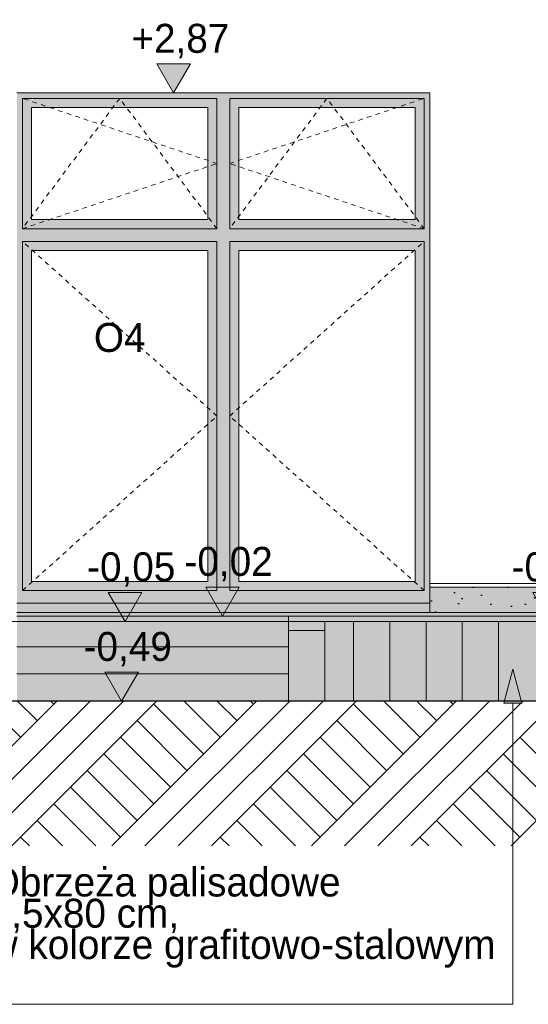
# Model space of a CAD drawing. Extents: x -366324 to -207045, y 68808 to 138616.
# Tile 59 of 170: x -297286 to -294477, y 76844 to 82284. Entities that reach past the tile are written whole.
import ezdxf

# ---------------------------------------------------------------- set-up
doc = ezdxf.new("R2010")
doc.units = 0
doc.header["$MEASUREMENT"] = 0
doc.linetypes.add('Hidden Line', pattern=[50, 25, -25])
doc.layers.add('A-Opisy', color=7, linetype='Continuous')
doc.layers.add('Arch wymiary', color=7, linetype='Continuous')
for name, color, linetype, lineweight in [('A-Opisy_Nr_Pióra__21', 7, 'Continuous', 9), ('Arch kolorystyka_Nr_Pióra__1', 7, 'Continuous', 25), ('Arch okna_Nr_Pióra__21', 7, 'Continuous', 9), ('Arch opisy okien_Nr_Pióra__21', 7, 'Continuous', 9), ('Arch schody_Nr_Pióra__21', 7, 'Continuous', 9), ('Arch wymiary_Nr_Pióra__21', 7, 'Continuous', 9), ('Arch ściany zewnętrzne_Nr_Pióra__21', 7, 'Continuous', 9), ('INWENT TEREN_Nr_Pióra__1', 7, 'Continuous', 25)]:
    doc.layers.add(name, color=color, linetype=linetype, lineweight=lineweight)
for name, color, linetype, lineweight, true_color in [('Arch kolorystyka_Nr_Pióra__2', 7, 'Continuous', 13, 0x7f7f7f), ('Arch kolorystyka_Nr_Pióra__81', 7, 'Continuous', 9, 0x5d5d5d), ('Arch teren_Nr_Pióra__2', 7, 'Continuous', 13, 0x7f7f7f)]:
    doc.layers.add(name, color=color, linetype=linetype, lineweight=lineweight, true_color=true_color)
doc.styles.add('GENERATED_STYLE_1', font='txt')
doc.styles.add('GENERATED_STYLE_3', font='txt')
doc.styles.add('GENERATED_STYLE_4', font='txt')

# ---------------------------------------------------------------- blocks, each defined once
blk = doc.blocks.new('Linia_21', base_point=(-294561.8, 76844.1))
at = {"layer": 'A-Opisy_Nr_Pióra__21', "linetype": 'Continuous'}
blk.add_hatch(color=256, dxfattribs=at).paths.add_polyline_path([(-294561.8, 78695.3), (-294511.8, 78508.7), (-294611.8, 78508.7)], flags=0)
for p, q in [((-294561.8, 78695.3), (-294611.8, 78508.7)), ((-294561.8, 78695.3), (-294511.8, 78508.7)), ((-294511.8, 78508.7), (-294611.8, 78508.7)), ((-294561.8, 76844.1), (-294561.8, 78508.7))]:
    blk.add_line(p, q, dxfattribs=at)
blk = doc.blocks.new('Wymiary_32', base_point=(-296436, 81879.6))
at = {"layer": 'Arch wymiary_Nr_Pióra__21', "linetype": 'Continuous'}
blk.add_hatch(color=256, dxfattribs=at).paths.add_polyline_path([(-296436, 81879.6), (-296528.8, 82039.6), (-296343.2, 82039.6)], flags=0)
for p, q in [((-296436, 81879.6), (-296528.8, 82039.6)), ((-296528.8, 82039.6), (-296343.2, 82039.6)), ((-296343.2, 82039.6), (-296436, 81879.6)), ((-296436, 81879.6), (-296556, 81879.6)), ((-296436, 81879.6), (-296316, 81879.6))]:
    blk.add_line(p, q, dxfattribs=at)
at = {"layer": 'Arch wymiary_Nr_Pióra__21', "insert": (-296669.4, 82071.6), "char_height": 160, "attachment_point": 7, "style": 'GENERATED_STYLE_1'}
blk.add_mtext('{+2,87}', dxfattribs=at)
blk = doc.blocks.new('Wymiary_78', base_point=(-294359.1, 78959.6))
at = {"layer": 'Arch wymiary_Nr_Pióra__21', "linetype": 'Continuous'}
blk.add_hatch(color=256, dxfattribs=at).paths.add_polyline_path([(-294359.1, 78959.6), (-294451.9, 79119.6), (-294266.3, 79119.6)], flags=0)
for p, q in [((-294359.1, 78959.6), (-294451.9, 79119.6)), ((-294451.9, 79119.6), (-294266.3, 79119.6)), ((-294266.3, 79119.6), (-294359.1, 78959.6)), ((-294359.1, 78959.6), (-294479.1, 78959.6)), ((-294359.1, 78959.6), (-294239.1, 78959.6))]:
    blk.add_line(p, q, dxfattribs=at)
at = {"layer": 'Arch wymiary_Nr_Pióra__21', "insert": (-294569.2, 79151.6), "char_height": 160, "attachment_point": 7, "style": 'GENERATED_STYLE_1'}
blk.add_mtext('{-0,05}', dxfattribs=at)
blk = doc.blocks.new('Wymiary_79', base_point=(-296704, 78959.6))
at = {"layer": 'Arch wymiary_Nr_Pióra__21', "linetype": 'Continuous'}
blk.add_hatch(color=256, dxfattribs=at).paths.add_polyline_path([(-296704, 78959.6), (-296796.8, 79119.6), (-296611.2, 79119.6)], flags=0)
for p, q in [((-296704, 78959.6), (-296796.8, 79119.6)), ((-296796.8, 79119.6), (-296611.2, 79119.6)), ((-296611.2, 79119.6), (-296704, 78959.6)), ((-296704, 78959.6), (-296824, 78959.6)), ((-296704, 78959.6), (-296584, 78959.6))]:
    blk.add_line(p, q, dxfattribs=at)
at = {"layer": 'Arch wymiary_Nr_Pióra__21', "insert": (-296914.1, 79151.6), "char_height": 160, "attachment_point": 7, "style": 'GENERATED_STYLE_1'}
blk.add_mtext('{-0,05}', dxfattribs=at)
blk = doc.blocks.new('Wymiary_80', base_point=(-296723.3, 78519.6))
at = {"layer": 'Arch wymiary_Nr_Pióra__21', "linetype": 'Continuous'}
blk.add_hatch(color=256, dxfattribs=at).paths.add_polyline_path([(-296723.3, 78519.6), (-296816.1, 78679.6), (-296630.5, 78679.6)], flags=0)
for p, q in [((-296723.3, 78519.6), (-296816.1, 78679.6)), ((-296816.1, 78679.6), (-296630.5, 78679.6)), ((-296630.5, 78679.6), (-296723.3, 78519.6)), ((-296723.3, 78519.6), (-296843.3, 78519.6)), ((-296723.3, 78519.6), (-296603.3, 78519.6))]:
    blk.add_line(p, q, dxfattribs=at)
at = {"layer": 'Arch wymiary_Nr_Pióra__21', "insert": (-296933.4, 78711.6), "char_height": 160, "attachment_point": 7, "style": 'GENERATED_STYLE_1'}
blk.add_mtext('{-0,49}', dxfattribs=at)
blk = doc.blocks.new('Wymiary_81', base_point=(-296166.2, 78989.6))
at = {"layer": 'Arch wymiary_Nr_Pióra__21', "linetype": 'Continuous'}
blk.add_hatch(color=256, dxfattribs=at).paths.add_polyline_path([(-296166.2, 78989.6), (-296259, 79149.6), (-296073.4, 79149.6)], flags=0)
for p, q in [((-296166.2, 78989.6), (-296259, 79149.6)), ((-296259, 79149.6), (-296073.4, 79149.6)), ((-296073.4, 79149.6), (-296166.2, 78989.6)), ((-296166.2, 78989.6), (-296286.2, 78989.6)), ((-296166.2, 78989.6), (-296046.2, 78989.6))]:
    blk.add_line(p, q, dxfattribs=at)
at = {"layer": 'Arch wymiary_Nr_Pióra__21', "insert": (-296376.3, 79181.6), "char_height": 160, "attachment_point": 7, "style": 'GENERATED_STYLE_1'}
blk.add_mtext('{-0,02}', dxfattribs=at)

msp = doc.modelspace()

# ---------------------------------------------------------------- hatches: boundary and pattern name
at = {"layer": 'Arch kolorystyka_Nr_Pióra__1', "linetype": 'Continuous'}
h = msp.add_hatch(dxfattribs=at)
h.set_pattern_fill('Carpet', color=256, style=0, pattern_type=2)
h.set_pattern_definition([(45, (0, 300), (-95.459415, 95.459415), [0, -90, 0, -135]), (110, (300, 300), (126.858504, 46.17272), [0, -66, 0, -114])])
h.paths.add_polyline_path([(-291801.4, 79149.6), (-295021.4, 79149.6), (-295021.4, 79009.6), (-291801.4, 79009.6)], flags=0)
at = {"layer": 'Arch kolorystyka_Nr_Pióra__2', "linetype": 'Continuous'}
h = msp.add_hatch(color=256, dxfattribs=at)
h.paths.add_polyline_path([(-295021.4, 79059.6), (-297301.4, 79059.6), (-297301.4, 81879.6), (-295021.4, 81879.6)], flags=0)
h.paths.add_polyline_path([(-297221.4, 81179.6), (-296246.4, 81179.6), (-296246.4, 81799.6), (-297221.4, 81799.6)], flags=0)
h.paths.add_polyline_path([(-296076.4, 81179.6), (-295101.4, 81179.6), (-295101.4, 81799.6), (-296076.4, 81799.6)], flags=0)
h.paths.add_polyline_path([(-296076.4, 79179.6), (-295101.4, 79179.6), (-295101.4, 81009.6), (-296076.4, 81009.6)], flags=0)
h.paths.add_polyline_path([(-296246.4, 79179.6), (-297221.4, 79179.6), (-297221.4, 81009.6), (-296246.4, 81009.6)], flags=0)
at = {"layer": 'Arch kolorystyka_Nr_Pióra__81', "linetype": 'Continuous', "lineweight": 0, "true_color": 0x454545}
for points in [[(-291801.4, 79149.6), (-295021.4, 79149.6), (-295021.4, 79009.6), (-291801.4, 79009.6)], [(-297301.4, 79059.6), (-297301.4, 79009.6), (-295021.4, 79009.6), (-295021.4, 79059.6)]]:
    msp.add_hatch(color=250, dxfattribs=at).paths.add_polyline_path(points, flags=0)
at = {"layer": 'Arch kolorystyka_Nr_Pióra__81', "linetype": 'Continuous', "lineweight": 0, "true_color": 0x171717}
msp.add_hatch(color=250, dxfattribs=at).paths.add_polyline_path([(-297301.4, 78519.6), (-295801.4, 78519.6), (-295801.4, 78989.6), (-291801.4, 78989.6), (-291801.4, 79009.6), (-295021.4, 79009.6), (-295801.4, 79009.6), (-297301.4, 79009.6), (-297301.4, 78959.6)], flags=0)
at = {"layer": 'Arch kolorystyka_Nr_Pióra__81', "linetype": 'Continuous', "lineweight": 0, "true_color": 0x454545}
h = msp.add_hatch(color=250, dxfattribs=at)
h.paths.add_polyline_path([(-295801.4, 78519.6), (-291641.4, 78519.6), (-291641.4, 78989.6), (-291691.4, 78989.6), (-291801.4, 78989.6), (-295801.4, 78989.6)], flags=0)
h.paths.add_polyline_path([(-291801.4, 78608.8, -0.810981), (-291691.4, 78608.8, -0.810981)], flags=0)
at = {"layer": 'Arch teren_Nr_Pióra__2', "linetype": 'Continuous'}
h = msp.add_hatch(dxfattribs=at)
h.set_pattern_fill('Earth', color=256, style=0, pattern_type=2)
h.set_pattern_definition([(45, (0, 0), (-275.77163, 275.77163), []), (45, (-91.9, 91.9), (-551.5433, 551.5433), []), (45, (-183.85, 183.85), (-551.5433, 551.5433), []), (135, (-275.77, 275.77), (91.92388, 91.92388), [390, -390])])
h.paths.add_polyline_path([(-300481.4, 77719.6), (-291391.4, 77719.6), (-291391.4, 78519.6), (-300481.4, 78519.6)], flags=0)

# ---------------------------------------------------------------- linework, layer by layer
at = {"layer": 'A-Opisy_Nr_Pióra__21', "linetype": 'Continuous'}
msp.add_line((-297424.2, 76844.1), (-294561.8, 76844.1), dxfattribs=at)
at = {"layer": 'Arch okna_Nr_Pióra__21', "linetype": 'Continuous'}
for p, q in [((-297271.4, 81849.6), (-296196.4, 81849.6)), ((-297271.4, 81849.6), (-297271.4, 81129.6)), ((-296196.4, 81849.6), (-296196.4, 81129.6)), ((-296126.4, 81849.6), (-296126.4, 81129.6)), ((-296126.4, 81849.6), (-295051.4, 81849.6)), ((-295051.4, 81849.6), (-295051.4, 81129.6)), ((-297221.4, 81799.6), (-296246.4, 81799.6)), ((-297221.4, 81799.6), (-297221.4, 81179.6)), ((-296246.4, 81799.6), (-296246.4, 81179.6)), ((-296076.4, 81799.6), (-295101.4, 81799.6)), ((-296076.4, 81799.6), (-296076.4, 81179.6)), ((-295101.4, 81799.6), (-295101.4, 81179.6)), ((-297221.4, 81179.6), (-296246.4, 81179.6)), ((-296076.4, 81179.6), (-295101.4, 81179.6)), ((-297271.4, 81129.6), (-296196.4, 81129.6)), ((-296126.4, 81129.6), (-295051.4, 81129.6)), ((-297271.4, 81059.6), (-296196.4, 81059.6)), ((-297271.4, 81059.6), (-297271.4, 79129.6)), ((-297221.4, 81009.6), (-296246.4, 81009.6)), ((-297221.4, 81009.6), (-297221.4, 79179.6)), ((-296246.4, 81009.6), (-296246.4, 79179.6)), ((-296196.4, 81059.6), (-296196.4, 79129.6)), ((-296126.4, 81059.6), (-296126.4, 79129.6)), ((-296126.4, 81059.6), (-295051.4, 81059.6)), ((-296076.4, 81009.6), (-295101.4, 81009.6)), ((-296076.4, 81009.6), (-296076.4, 79179.6)), ((-295101.4, 81009.6), (-295101.4, 79179.6)), ((-295051.4, 81059.6), (-295051.4, 79129.6)), ((-297221.4, 79179.6), (-296246.4, 79179.6)), ((-296076.4, 79179.6), (-295101.4, 79179.6)), ((-297271.4, 79129.6), (-296196.4, 79129.6)), ((-296126.4, 79129.6), (-295051.4, 79129.6))]:
    msp.add_line(p, q, dxfattribs=at)
at = {"layer": 'Arch okna_Nr_Pióra__21', "linetype": 'Hidden Line'}
for p, q in [((-296733.9, 81849.6), (-297271.4, 81129.6)), ((-296196.4, 81489.6), (-297271.4, 81849.6)), ((-296196.4, 81129.6), (-296733.9, 81849.6)), ((-295588.9, 81849.6), (-296126.4, 81129.6)), ((-296126.4, 81489.6), (-295051.4, 81849.6)), ((-295051.4, 81129.6), (-295588.9, 81849.6)), ((-297271.4, 81129.6), (-296196.4, 81489.6)), ((-295051.4, 81129.6), (-296126.4, 81489.6)), ((-296196.4, 80094.6), (-297271.4, 81059.6)), ((-296126.4, 80094.6), (-295051.4, 81059.6)), ((-297271.4, 79129.6), (-296196.4, 80094.6)), ((-295051.4, 79129.6), (-296126.4, 80094.6))]:
    msp.add_line(p, q, dxfattribs=at)
at = {"layer": 'Arch schody_Nr_Pióra__21', "linetype": 'Continuous'}
for p, q in [((-295021.4, 79169.6), (-291801.4, 79169.6)), ((-295021.4, 79149.6), (-291801.4, 79149.6)), ((-291641.4, 78959.6), (-297366.4, 78959.6)), ((-291641.4, 78989.6), (-297301.4, 78989.6)), ((-295801.4, 78989.6), (-295801.4, 78519.6)), ((-295601.4, 78959.6), (-295801.4, 78959.6)), ((-295601.4, 78519.6), (-295601.4, 78959.6)), ((-295441.4, 78519.6), (-295441.4, 78959.6)), ((-295241.4, 78519.6), (-295241.4, 78959.6)), ((-295041.4, 78519.6), (-295041.4, 78959.6)), ((-294841.4, 78519.6), (-294841.4, 78959.6)), ((-294641.4, 78519.6), (-294641.4, 78959.6)), ((-295601.4, 78909.6), (-295801.4, 78909.6)), ((-295801.4, 78819.6), (-297301.4, 78819.6)), ((-295801.4, 78669.6), (-297301.4, 78669.6))]:
    msp.add_line(p, q, dxfattribs=at)
at = {"layer": 'Arch ściany zewnętrzne_Nr_Pióra__21', "linetype": 'Continuous'}
for p, q in [((-297301.4, 81879.6), (-295021.4, 81879.6)), ((-295021.4, 81879.6), (-295021.4, 79009.6)), ((-297301.4, 79059.6), (-295021.4, 79059.6)), ((-297301.4, 79009.6), (-295021.4, 79009.6)), ((-295021.4, 79009.6), (-291801.4, 79009.6))]:
    msp.add_line(p, q, dxfattribs=at)
at = {"layer": 'INWENT TEREN_Nr_Pióra__1', "linetype": 'Continuous'}
msp.add_line((-291391.4, 78519.6), (-315821.4, 78519.6), dxfattribs=at)

# ---------------------------------------------------------------- block references
at = {"layer": 'A-Opisy', "linetype": 'Continuous'}
msp.add_blockref('Linia_21', (-294561.8, 76844.1), dxfattribs=at)
at = {"layer": 'Arch wymiary', "linetype": 'Continuous'}
for name, p in [('Wymiary_32', (-296436, 81879.6)), ('Wymiary_81', (-296166.2, 78989.6)), ('Wymiary_79', (-296704, 78959.6)), ('Wymiary_78', (-294359.1, 78959.6)), ('Wymiary_80', (-296723.3, 78519.6))]:
    msp.add_blockref(name, p, dxfattribs=at)

# ---------------------------------------------------------------- texts
at = {"layer": 'A-Opisy_Nr_Pióra__21', "linetype": 'Continuous', "insert": (-297452.2, 77599.9), "char_height": 160, "width": 2652.008, "attachment_point": 1, "line_spacing_factor": 0.647506, "style": 'GENERATED_STYLE_3'}
msp.add_mtext('{Obrzeża palisadowe\\P6,5x80 cm,\\Pw kolorze grafitowo-stalowym}', dxfattribs=at)
at = {"layer": 'Arch opisy okien_Nr_Pióra__21', "linetype": 'Continuous', "insert": (-296733.9, 80608.7), "char_height": 160, "attachment_point": 2, "style": 'GENERATED_STYLE_4'}
msp.add_mtext('{O4}', dxfattribs=at)

doc.saveas('drawing.dxf')
